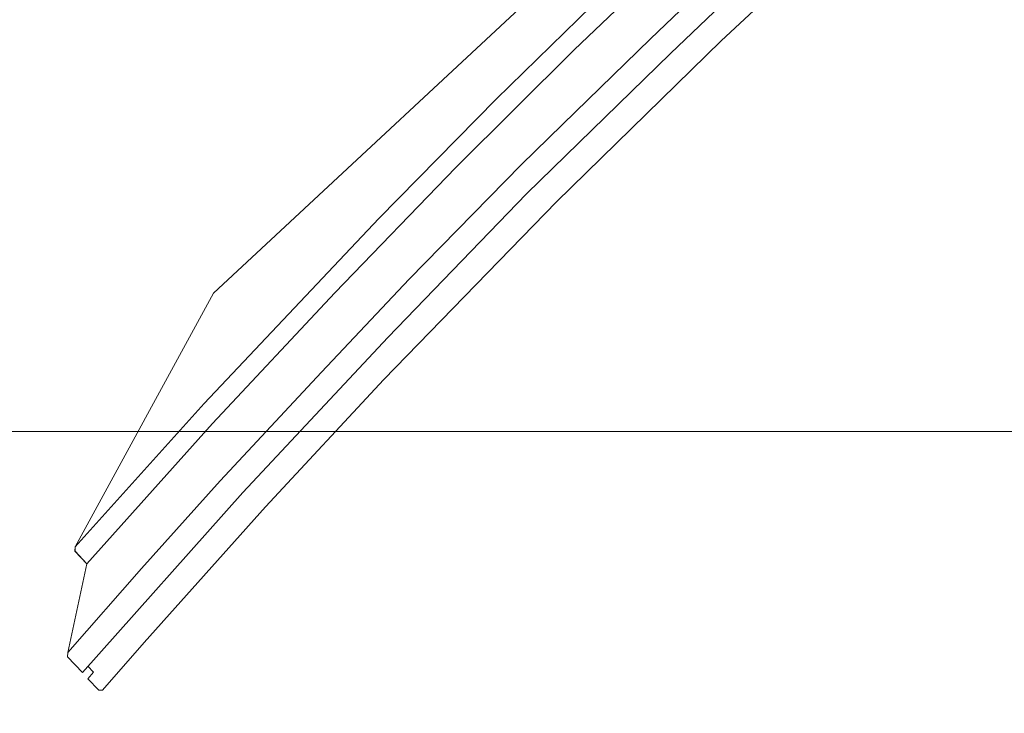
# Model space of a CAD drawing. Header units: metres. Extents: x -45 to 152, y -127 to 99.
# Tile 199 of 256: x -30.073 to -29.675, y -9.239 to -8.958. Entities that reach past the tile are written whole.
import ezdxf

# ---------------------------------------------------------------- set-up
doc = ezdxf.new("R2010")
doc.units = ezdxf.units.M
doc.linetypes.add('Raster 01', pattern=[2, 1, -1])
for name, color, linetype, lineweight in [('036_Bodenbelagarbeiten-350 Doppelbodenelement', 7, 'Continuous', 9), ('_1.35m (3D)', 7, 'Continuous', 9), ('_OG 2 (2D)', 7, 'Continuous', 9)]:
    doc.layers.add(name, color=color, linetype=linetype, lineweight=lineweight)
doc.layers.add('ACTES-Einrichtung Aufsicht.', color=7, linetype='Continuous', lineweight=9, true_color=0xa6a6a6)
doc.layers.add('AV1-Raster', color=7, linetype='Raster 01', lineweight=9, true_color=0xa6a6a6)

# ---------------------------------------------------------------- blocks, each defined once
blk = doc.blocks.new('Group-2')
at = {"layer": 'AV1-Raster'}
blk.add_line((-29.7, -22.95), (-29.7, 1.35), dxfattribs=at)
blk = doc.blocks.new('1.35m (3D)')
at = {"layer": 'AV1-Raster', "color": 7}
blk.add_blockref('Group-2', (0, 0), dxfattribs=at)
blk = doc.blocks.new('Group-97')
at = {"color": 255, "transparency": 33554559}
blk.add_wipeout([(-30.32438, -9.425), (-30.30155, -9.46589), (-30.27609, -9.50519), (-30.24811, -9.54275), (-30.21774, -9.57839), (-30.1851, -9.61197), (-30.15032, -9.64334), (-30.11357, -9.67237), (-30.075, -9.69892), (-30.01469, -9.73358), (-29.9513, -9.76221), (-29.88543, -9.78455), (-29.8177, -9.80038), (-29.74875, -9.80955), (-29.67924, -9.81198), (-29.60982, -9.80765), (-29.54115, -9.79659), (-29.51965, -9.76653), (-29.52673, -9.76995), (-29.53425, -9.77222), (-29.54204, -9.77328), (-29.54989, -9.77311), (-29.55763, -9.77171), (-29.56504, -9.76911), (-29.57196, -9.76539), (-29.57821, -9.76062), (-30.075, -9.31613), (-30.075, -9.31612), (-30.36352, -9.05797), (-30.37011, -9.0508), (-30.37519, -9.04249), (-30.37855, -9.03336), (-30.38009, -9.02375), (-30.37973, -9.01402), (-30.3775, -9.00455), (-30.37347, -8.99569), (-30.3678, -8.98777), (-30.40039, -9.02498), (-30.40373, -9.07648), (-30.40335, -9.12807), (-30.39926, -9.17951), (-30.39146, -9.23052), (-30.38001, -9.28083), (-30.36495, -9.33018), (-30.34638, -9.37832)], dxfattribs=at).dxf.layer = 'ACTES-Einrichtung Aufsicht.'
at = {"color": 255, "transparency": 33554687}
blk.add_wipeout([(-28.71042, -9.14318), (-28.69655, -9.13511), (-28.68265, -9.1271), (-28.66872, -9.11915), (-28.65476, -9.11125), (-28.64076, -9.1034), (-28.62674, -9.09562), (-28.61268, -9.08789), (-28.59859, -9.08022), (-28.50012, -9.02858), (-28.40026, -8.97969), (-28.29909, -8.93359), (-28.19668, -8.89031), (-28.09311, -8.84988), (-27.98846, -8.81233), (-27.88281, -8.77769), (-27.77624, -8.746), (-27.76956, -8.74163), (-27.76365, -8.73626), (-27.75868, -8.73002), (-27.75477, -8.72306), (-27.75201, -8.71558), (-27.75048, -8.70774), (-27.75021, -8.69977), (-27.75122, -8.69185), (-27.75123, -8.69179), (-27.75124, -8.69173), (-27.75126, -8.69166), (-27.75127, -8.6916), (-27.75128, -8.69154), (-27.7513, -8.69147), (-27.75131, -8.69141), (-27.75132, -8.69135), (-27.96717, -7.65995), (-27.97018, -7.65069), (-27.97492, -7.64219), (-27.98122, -7.63477), (-27.98884, -7.62871), (-27.99749, -7.62425), (-28.00684, -7.62154), (-28.01654, -7.6207), (-28.02622, -7.62175), (-28.36004, -7.70702), (-28.68605, -7.81851), (-29.00218, -7.95551), (-29.30645, -8.11717), (-29.59692, -8.30247), (-29.87178, -8.51023), (-30.12928, -8.73915), (-30.3678, -8.98778), (-30.36785, -8.98783), (-30.3679, -8.98789), (-30.36795, -8.98795), (-30.368, -8.98801), (-30.36805, -8.98806), (-30.3681, -8.98812), (-30.36815, -8.98818), (-30.3682, -8.98824), (-30.3678, -8.98777), (-30.37347, -8.99569), (-30.3775, -9.00455), (-30.37973, -9.01402), (-30.38009, -9.02375), (-30.37855, -9.03336), (-30.37519, -9.04249), (-30.37011, -9.0508), (-30.36352, -9.05797), (-29.57821, -9.76062), (-29.57196, -9.76539), (-29.56504, -9.76911), (-29.55763, -9.77171), (-29.54989, -9.77311), (-29.54204, -9.77328), (-29.53425, -9.77222), (-29.52673, -9.76995), (-29.51965, -9.76653), (-29.42756, -9.67759), (-29.33268, -9.59164), (-29.23511, -9.50875), (-29.13494, -9.42901), (-29.03229, -9.35251), (-28.92724, -9.27933), (-28.81991, -9.20952)], dxfattribs=at).dxf.layer = 'ACTES-Einrichtung Aufsicht.'
at = {"layer": 'ACTES-Einrichtung Aufsicht.', "transparency": 33554534, "flags": 128}
blk.add_lwpolyline([(-28.71042, -9.14318, -0.008083), (-28.59859, -9.08022, -0.055453), (-27.77624, -8.746, 0.330906), (-27.75122, -8.69185, -0.002569), (-27.75132, -8.69135), (-27.96717, -7.65995, 0.41107), (-28.02622, -7.62175, 0.160224), (-30.3678, -8.98778, 0.00305), (-30.3682, -8.98824), (-30.3678, -8.98777, 0.411112), (-30.36352, -9.05797), (-29.57821, -9.76062, 0.325472), (-29.51965, -9.76653, -0.063875)], format="xyb", close=True, dxfattribs=at)
at = {"color": 255, "transparency": 33554559}
blk.add_wipeout([(-29.9946, -9.06901), (-30.05056, -9.17176), (-30.05066, -9.17349), (-30.04589, -9.17861), (-30.05355, -9.21454), (-30.05361, -9.21631), (-30.04756, -9.22261), (-30.04539, -9.2201), (-30.04316, -9.2225), (-30.04541, -9.22512), (-30.04099, -9.22981), (-30.03954, -9.22976), (-30.02267, -9.21041), (-29.97354, -9.15553), (-29.92568, -9.10393), (-29.85582, -9.03202), (-29.78923, -8.96687), (-29.73641, -8.91775), (-29.70377, -8.88775), (-29.66792, -8.85622), (-29.62464, -8.81868), (-29.59513, -8.79388), (-29.53917, -8.74824), (-29.50442, -8.72077), (-29.45668, -8.68409), (-29.44125, -8.67249), (-29.44103, -8.67094), (-29.44538, -8.66622), (-29.44815, -8.66829), (-29.45038, -8.66589), (-29.44762, -8.66382), (-29.4536, -8.6574), (-29.45531, -8.65732), (-29.49174, -8.66245), (-29.49647, -8.65737), (-29.49824, -8.6573), (-29.6047, -8.70584), (-29.75757, -8.84823), (-29.84172, -8.92662)], dxfattribs=at).dxf.layer = 'ACTES-Einrichtung Aufsicht.'
at = {"layer": 'ACTES-Einrichtung Aufsicht.', "flags": 128}
blk.add_lwpolyline([(-29.6047, -8.70584), (-29.75757, -8.84823), (-29.84172, -8.92662), (-29.9946, -9.06901), (-30.05056, -9.17176), (-30.05066, -9.17349), (-30.04589, -9.17861), (-30.05355, -9.21454), (-30.05361, -9.21631), (-30.04756, -9.22261), (-30.04539, -9.2201), (-30.04316, -9.2225), (-30.04541, -9.22512), (-30.04099, -9.22981), (-30.03954, -9.22976), (-30.02267, -9.21041), (-29.97354, -9.15553), (-29.92568, -9.10393), (-29.85582, -9.03202), (-29.78923, -8.96687), (-29.73641, -8.91775), (-29.70377, -8.88775), (-29.66792, -8.85622)], dxfattribs=at)
at = {"color": 255, "transparency": 33554559}
blk.add_wipeout([(-30.05056, -9.17176), (-30.05062, -9.17353), (-30.04589, -9.17861), (-29.99494, -9.12181), (-29.94556, -9.06887), (-29.89649, -9.01821), (-29.84861, -8.97055), (-29.7817, -8.90669), (-29.73016, -8.85955), (-29.67166, -8.80812), (-29.6176, -8.76242), (-29.56002, -8.71561), (-29.49174, -8.66245), (-29.49647, -8.65737), (-29.49824, -8.6573), (-29.55156, -8.69872), (-29.58909, -8.72899), (-29.63228, -8.76448), (-29.67939, -8.80423), (-29.73692, -8.85487), (-29.78742, -8.90107), (-29.83598, -8.94711), (-29.88016, -8.99044), (-29.92773, -9.03883), (-29.99838, -9.11367)], dxfattribs=at).dxf.layer = 'ACTES-Einrichtung Aufsicht.'
at = {"layer": 'ACTES-Einrichtung Aufsicht.', "flags": 128}
blk.add_lwpolyline([(-29.63228, -8.76448), (-29.67939, -8.80423), (-29.73692, -8.85487), (-29.78742, -8.90107), (-29.83598, -8.94711), (-29.88016, -8.99044), (-29.92773, -9.03883), (-29.99838, -9.11367), (-30.05056, -9.17176), (-30.05062, -9.17353), (-30.04589, -9.17861), (-29.99494, -9.12181), (-29.94556, -9.06887), (-29.89649, -9.01821), (-29.84861, -8.97055), (-29.7817, -8.90669), (-29.73016, -8.85955), (-29.67166, -8.80812)], dxfattribs=at)
at = {"color": 255, "transparency": 33554559}
blk.add_wipeout([(-30.04754, -9.22261), (-29.98279, -9.1497), (-29.92411, -9.08692), (-29.86792, -9.02884), (-29.80974, -8.972), (-29.76275, -8.92704), (-29.70569, -8.8753), (-29.64771, -8.82461), (-29.58572, -8.77246), (-29.52904, -8.72641), (-29.48692, -8.69359), (-29.44771, -8.66372), (-29.45358, -8.65742), (-29.45537, -8.65736), (-29.56242, -8.74083), (-29.61871, -8.78723), (-29.67234, -8.8324), (-29.71543, -8.87081), (-29.76949, -8.91982), (-29.8178, -8.96605), (-29.85343, -9.00068), (-29.87007, -9.01703), (-29.91549, -9.06335), (-29.95085, -9.10104), (-29.99189, -9.14498), (-30.02375, -9.1805), (-30.05355, -9.21454), (-30.05361, -9.21631), (-30.04756, -9.22261)], dxfattribs=at).dxf.layer = 'ACTES-Einrichtung Aufsicht.'
at = {"layer": 'ACTES-Einrichtung Aufsicht.', "flags": 128}
for points in [[(-30.04754, -9.22261), (-29.98279, -9.1497), (-29.92411, -9.08692), (-29.86792, -9.02884), (-29.80974, -8.972), (-29.76275, -8.92704), (-29.70569, -8.8753), (-29.64771, -8.82461)], [(-29.67234, -8.8324), (-29.71543, -8.87081), (-29.76949, -8.91982), (-29.8178, -8.96605), (-29.85343, -9.00068), (-29.87007, -9.01703), (-29.91549, -9.06335), (-29.95085, -9.10104), (-29.99189, -9.14498), (-30.02375, -9.1805), (-30.05355, -9.21454), (-30.05361, -9.21631), (-30.04756, -9.22261)]]:
    blk.add_lwpolyline(points, dxfattribs=at)
blk = doc.blocks.new('Group-101')
at = {"layer": 'ACTES-Einrichtung Aufsicht.'}
blk.add_blockref('Group-97', (0, 0), dxfattribs=at)
blk = doc.blocks.new('OG 2 (2D)')
at = {"layer": 'ACTES-Einrichtung Aufsicht.'}
blk.add_blockref('Group-101', (0, 0), dxfattribs=at)
at = {"layer": '036_Bodenbelagarbeiten-350 Doppelbodenelement', "color": 230, "linetype": 'Continuous', "flags": 128}
for points in [[(-30.1416, -8.525), (-29.5416, -8.525), (-29.5416, -9.125), (-30.1416, -9.125)], [(-30.1416, -9.125), (-29.5416, -9.125), (-29.5416, -9.725), (-30.1416, -9.725)]]:
    blk.add_lwpolyline(points, close=True, dxfattribs=at)

msp = doc.modelspace()

# ---------------------------------------------------------------- block references
at = {"layer": '_1.35m (3D)'}
msp.add_blockref('1.35m (3D)', (0, 0), dxfattribs=at)

# ---------------------------------------------------------------- next in the draw order: block references
at = {"layer": '_OG 2 (2D)'}
msp.add_blockref('OG 2 (2D)', (0, 0), dxfattribs=at)

doc.saveas('drawing.dxf')
